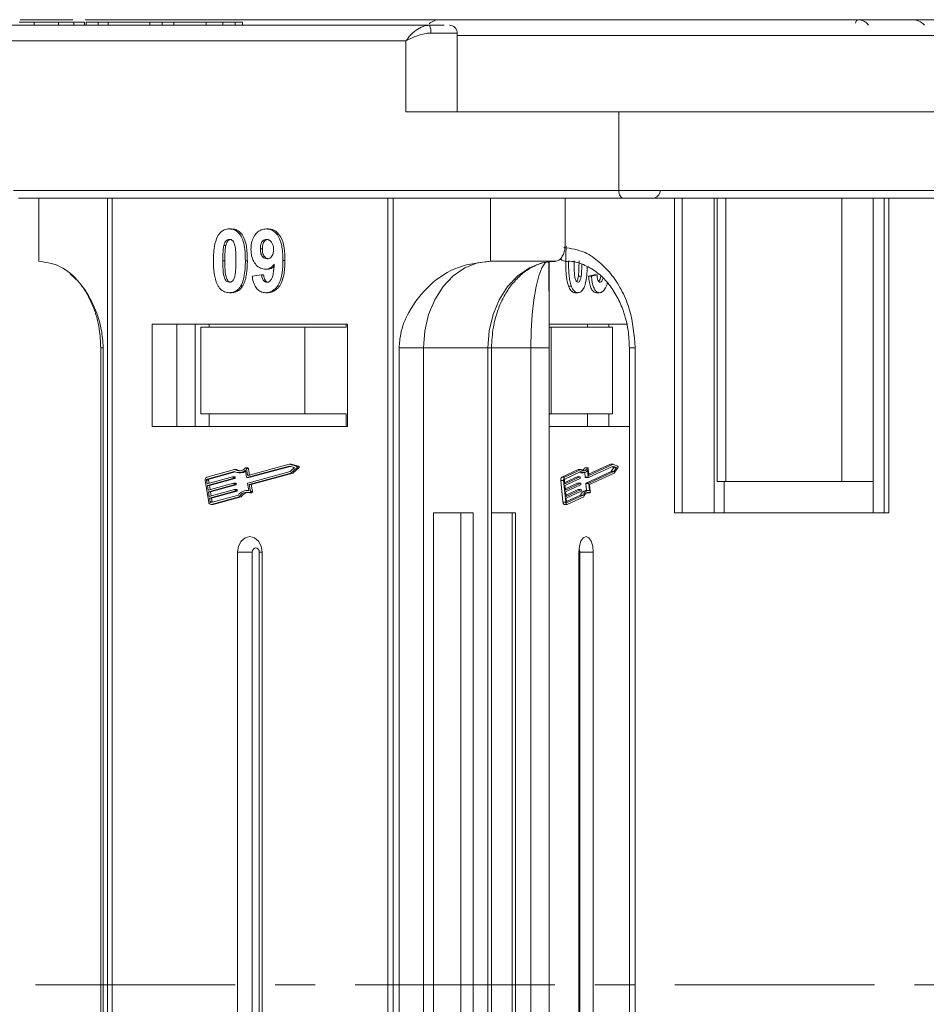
# Model space of a CAD drawing. Header units: millimetres. Extents: x 2205 to 3679, y 833 to 1866.
# Tile 7 of 86: x 2718 to 2775, y 1143 to 1206. Entities that reach past the tile are written whole.
import ezdxf

# ---------------------------------------------------------------- set-up
doc = ezdxf.new("R2010")
doc.units = ezdxf.units.MM
doc.linetypes.add('CENTERX2', pattern=[20.32, 12.7, -2.54, 2.54, -2.54])

msp = doc.modelspace()

# ---------------------------------------------------------------- linework, layer by layer
at = {"color": 7, "linetype": 'Continuous', "lineweight": 15}
for p, q in [((2717.798, 1205.533), (2721.146, 1205.533)), ((2718.675, 1205.183), (2718.675, 1205.383)), ((2720.23, 1205.183), (2720.23, 1205.383)), ((2721.205, 1205.383), (2721.205, 1205.183)), ((2721.884, 1205.183), (2721.884, 1205.383)), ((2721.932, 1205.533), (2745.196, 1205.533)), ((2721.997, 1205.383), (2721.997, 1205.183)), ((2721.997, 1205.383), (2722.743, 1205.383)), ((2722.743, 1205.383), (2722.743, 1205.183)), ((2722.743, 1205.383), (2723.39, 1205.383)), ((2723.39, 1205.383), (2723.39, 1205.183)), ((2723.39, 1205.383), (2726.026, 1205.383)), ((2726.026, 1205.383), (2726.026, 1205.183)), ((2726.026, 1205.383), (2726.822, 1205.383)), ((2726.822, 1205.383), (2726.822, 1205.183)), ((2726.822, 1205.383), (2727.568, 1205.383)), ((2727.568, 1205.183), (2727.568, 1205.383)), ((2727.568, 1205.383), (2729.609, 1205.383)), ((2729.609, 1205.383), (2729.609, 1205.183)), ((2730.666, 1205.183), (2730.666, 1205.383)), ((2730.666, 1205.383), (2731.452, 1205.383)), ((2731.452, 1205.383), (2731.452, 1205.183)), ((2731.927, 1205.183), (2731.927, 1205.383)), ((2745.197, 1205.533), (2745.248, 1205.527)), ((2774.499, 1205.533), (2774.486, 1205.533)), ((2743.812, 1205.183), (2704.474, 1205.183)), ((2745.575, 1204.683), (2743.891, 1204.683)), ((2745.575, 1199.683), (2745.575, 1204.683)), ((2703.844, 1204.183), (2742.314, 1204.183)), ((2742.314, 1204.183), (2742.314, 1199.683)), ((2776.733, 1204.533), (2745.575, 1204.533)), ((2742.314, 1199.683), (2755.839, 1199.683)), ((2776.967, 1199.683), (2755.839, 1199.683)), ((2755.839, 1199.683), (2755.839, 1194.683)), ((2755.839, 1194.683), (2717.369, 1194.683)), ((2792.395, 1194.683), (2755.839, 1194.683)), ((2717.684, 1194.183), (2756.154, 1194.183)), ((2718.982, 1194.183), (2718.982, 1190.183)), ((2723.336, 1194.183), (2723.336, 1144.183)), ((2723.633, 1144.183), (2723.633, 1194.183)), ((2741.153, 1194.183), (2741.153, 1144.183)), ((2741.506, 1144.183), (2741.506, 1194.183)), ((2747.696, 1190.183), (2747.696, 1194.183)), ((2752.426, 1191.183), (2752.426, 1194.183)), ((2759.386, 1194.183), (2759.386, 1174.183)), ((2759.875, 1194.183), (2759.875, 1174.183)), ((2761.91, 1174.183), (2761.91, 1194.183)), ((2762.083, 1194.183), (2762.083, 1176.183)), ((2762.637, 1176.183), (2762.637, 1194.183)), ((2770.009, 1194.183), (2770.009, 1176.183)), ((2771.998, 1194.183), (2771.998, 1174.183)), ((2772.699, 1174.183), (2772.699, 1194.183)), ((2773.008, 1174.183), (2773.008, 1194.183)), ((2731.093, 1192.234), (2731.219, 1192.234)), ((2733.442, 1192.234), (2733.568, 1192.234)), ((2730.741, 1191.175), (2730.868, 1191.175)), ((2733.063, 1190.969), (2733.189, 1190.969)), ((2734.622, 1190.236), (2734.495, 1190.236)), ((2730.675, 1190.21), (2730.801, 1190.21)), ((2732.234, 1190.202), (2732.108, 1190.202)), ((2733.383, 1189.67), (2733.509, 1189.67)), ((2751.795, 1190.183), (2747.696, 1190.183)), ((2751.417, 1190.129), (2751.417, 1144.183)), ((2732.545, 1189.227), (2733.142, 1189.311)), ((2733.142, 1189.311), (2733.268, 1189.311)), ((2753.274, 1189.242), (2753.452, 1189.242)), ((2754.278, 1189.311), (2753.925, 1189.227)), ((2754.103, 1189.227), (2753.925, 1189.227)), ((2754.103, 1189.227), (2754.456, 1189.311)), ((2754.456, 1189.311), (2754.278, 1189.311)), ((2731.8, 1188.589), (2731.926, 1188.589)), ((2752.825, 1188.594), (2752.647, 1188.594)), ((2731.093, 1188.183), (2731.219, 1188.183)), ((2733.397, 1188.183), (2733.523, 1188.183)), ((2753.245, 1188.183), (2753.067, 1188.183)), ((2754.607, 1188.183), (2754.429, 1188.183)), ((2738.601, 1186.183), (2726.184, 1186.183)), ((2726.184, 1186.183), (2726.184, 1179.683)), ((2727.761, 1186.183), (2727.761, 1179.683)), ((2728.921, 1186.183), (2728.921, 1179.683)), ((2729.284, 1185.983), (2729.284, 1180.483)), ((2735.88, 1185.983), (2729.284, 1185.983)), ((2729.802, 1185.983), (2729.802, 1186.183)), ((2735.88, 1180.483), (2735.88, 1185.983)), ((2735.88, 1185.983), (2738.515, 1185.983)), ((2738.515, 1186.183), (2738.515, 1185.983)), ((2738.601, 1179.683), (2738.601, 1186.183)), ((2756.349, 1186.183), (2751.417, 1186.183)), ((2751.417, 1185.983), (2751.545, 1185.983)), ((2751.545, 1185.983), (2751.545, 1180.483)), ((2755.443, 1185.983), (2751.545, 1185.983)), ((2753.847, 1186.183), (2753.847, 1185.983)), ((2755.208, 1185.983), (2755.208, 1186.183)), ((2755.443, 1180.483), (2755.443, 1185.983)), ((2722.914, 1184.683), (2722.914, 1144.183)), ((2722.914, 1184.683), (2723.074, 1184.683)), ((2723.074, 1144.183), (2723.074, 1184.683)), ((2741.877, 1184.683), (2741.877, 1144.183)), ((2743.427, 1184.683), (2741.877, 1184.683)), ((2747.527, 1184.683), (2743.427, 1184.683)), ((2743.427, 1144.183), (2743.427, 1184.683)), ((2747.527, 1184.683), (2747.527, 1144.183)), ((2747.527, 1184.683), (2747.751, 1184.683)), ((2747.751, 1144.183), (2747.751, 1184.683)), ((2750.256, 1184.683), (2747.751, 1184.683)), ((2750.256, 1184.683), (2751.415, 1184.683)), ((2750.256, 1184.683), (2750.256, 1144.183)), ((2751.415, 1144.183), (2751.415, 1184.683)), ((2756.515, 1184.683), (2756.515, 1144.183)), ((2756.515, 1184.683), (2756.885, 1184.683)), ((2756.885, 1144.183), (2756.885, 1184.683)), ((2735.88, 1180.483), (2729.284, 1180.483)), ((2729.802, 1180.483), (2729.802, 1179.683)), ((2738.515, 1180.483), (2735.88, 1180.483)), ((2738.515, 1179.683), (2738.515, 1180.483)), ((2751.545, 1180.483), (2751.417, 1180.483)), ((2755.443, 1180.483), (2751.545, 1180.483)), ((2753.847, 1179.683), (2753.847, 1180.483)), ((2755.208, 1179.683), (2755.208, 1180.483)), ((2726.184, 1179.683), (2738.601, 1179.683)), ((2751.417, 1179.683), (2756.515, 1179.683)), ((2734.896, 1177.16), (2732.21, 1176.429)), ((2734.896, 1177.28), (2732.281, 1176.568)), ((2732.336, 1176.429), (2734.962, 1177.143)), ((2735.362, 1177.162), (2734.896, 1177.28)), ((2735.022, 1177.28), (2734.896, 1177.28)), ((2735.239, 1177.073), (2734.896, 1177.16)), ((2735.488, 1177.162), (2735.022, 1177.28)), ((2735.488, 1177.162), (2735.362, 1177.162)), ((2755.493, 1177.16), (2753.905, 1176.429)), ((2755.314, 1177.28), (2753.926, 1176.64)), ((2755.492, 1177.28), (2753.947, 1176.568)), ((2755.314, 1177.28), (2755.492, 1177.28)), ((2755.407, 1177.121), (2755.518, 1177.073)), ((2755.768, 1177.162), (2755.492, 1177.28)), ((2755.695, 1177.073), (2755.493, 1177.16)), ((2731.427, 1176.936), (2729.659, 1176.454)), ((2731.418, 1176.813), (2729.678, 1176.339)), ((2729.68, 1176.04), (2731.296, 1176.48)), ((2729.804, 1176.339), (2731.465, 1176.792)), ((2731.427, 1176.481), (2731.301, 1176.481)), ((2731.323, 1176.457), (2731.333, 1176.4)), ((2731.449, 1176.457), (2731.323, 1176.457)), ((2731.553, 1176.936), (2731.427, 1176.936)), ((2731.459, 1176.4), (2731.449, 1176.457)), ((2731.701, 1176.743), (2731.827, 1176.743)), ((2732.183, 1176.451), (2732.11, 1176.895)), ((2732.267, 1177.053), (2732.141, 1177.053)), ((2732.254, 1176.591), (2732.185, 1177.006)), ((2732.185, 1177.006), (2732.312, 1177.006)), ((2732.364, 1176.591), (2732.254, 1176.591)), ((2732.267, 1176.084), (2734.953, 1176.815)), ((2732.379, 1176.595), (2732.312, 1177.006)), ((2732.352, 1175.987), (2734.99, 1176.705)), ((2732.479, 1175.987), (2735.116, 1176.705)), ((2734.953, 1176.815), (2735.239, 1177.073)), ((2734.99, 1176.705), (2735.38, 1177.056)), ((2735.116, 1176.705), (2734.99, 1176.705)), ((2735.116, 1176.705), (2735.506, 1177.056)), ((2735.38, 1177.056), (2735.506, 1177.056)), ((2753.264, 1176.936), (2752.219, 1176.454)), ((2752.397, 1176.454), (2752.219, 1176.454)), ((2753.442, 1176.936), (2752.397, 1176.454)), ((2753.187, 1176.48), (2752.402, 1176.118)), ((2753.437, 1176.813), (2752.408, 1176.339)), ((2752.41, 1176.04), (2753.365, 1176.48)), ((2753.187, 1176.48), (2753.365, 1176.48)), ((2753.368, 1176.481), (2753.19, 1176.481)), ((2753.264, 1176.936), (2753.442, 1176.936)), ((2753.381, 1176.457), (2753.386, 1176.4)), ((2753.426, 1176.743), (2753.604, 1176.743)), ((2753.67, 1177.041), (2753.848, 1177.041)), ((2753.682, 1176.758), (2753.711, 1176.451)), ((2753.864, 1177.053), (2753.686, 1177.053)), ((2753.711, 1176.451), (2753.889, 1176.451)), ((2755.348, 1176.815), (2753.761, 1176.084)), ((2753.889, 1176.451), (2753.846, 1176.895)), ((2753.931, 1176.591), (2753.89, 1177.006)), ((2753.938, 1176.084), (2755.526, 1176.815)), ((2753.941, 1176.568), (2753.947, 1176.568)), ((2753.989, 1175.987), (2755.548, 1176.705)), ((2755.518, 1177.073), (2755.348, 1176.815)), ((2755.348, 1176.815), (2755.526, 1176.815)), ((2755.518, 1177.073), (2755.695, 1177.073)), ((2755.526, 1176.815), (2755.695, 1177.073)), ((2755.548, 1176.705), (2755.778, 1177.056)), ((2729.553, 1176.246), (2729.779, 1174.867)), ((2729.642, 1176.27), (2729.68, 1176.04)), ((2729.769, 1176.27), (2729.642, 1176.27)), ((2729.678, 1176.339), (2729.804, 1176.339)), ((2731.315, 1176.365), (2729.699, 1175.925)), ((2729.699, 1175.925), (2729.746, 1175.638)), ((2729.825, 1175.925), (2729.699, 1175.925)), ((2729.746, 1175.638), (2731.362, 1176.078)), ((2731.381, 1175.963), (2729.765, 1175.523)), ((2729.801, 1176.073), (2729.769, 1176.27)), ((2729.825, 1175.925), (2731.441, 1176.365)), ((2729.867, 1175.671), (2729.825, 1175.925)), ((2729.891, 1175.523), (2731.507, 1175.963)), ((2731.441, 1176.365), (2731.315, 1176.365)), ((2731.459, 1176.4), (2731.333, 1176.4)), ((2731.493, 1176.078), (2731.367, 1176.078)), ((2731.507, 1175.963), (2731.381, 1175.963)), ((2731.389, 1176.055), (2731.399, 1175.998)), ((2731.515, 1176.055), (2731.389, 1176.055)), ((2731.525, 1175.998), (2731.399, 1175.998)), ((2731.525, 1175.998), (2731.515, 1176.055)), ((2732.206, 1176.428), (2732.332, 1176.428)), ((2732.336, 1176.429), (2732.21, 1176.429)), ((2732.322, 1175.605), (2732.249, 1176.049)), ((2732.425, 1175.543), (2732.352, 1175.987)), ((2732.479, 1175.987), (2732.352, 1175.987)), ((2732.551, 1175.543), (2732.479, 1175.987)), ((2752.157, 1176.246), (2752.291, 1174.867)), ((2752.157, 1176.246), (2752.335, 1176.246)), ((2752.335, 1176.246), (2752.468, 1174.867)), ((2752.387, 1176.27), (2752.41, 1176.04)), ((2753.376, 1176.365), (2752.421, 1175.925)), ((2752.421, 1175.925), (2752.449, 1175.638)), ((2753.226, 1176.078), (2752.441, 1175.716)), ((2752.449, 1175.638), (2753.404, 1176.078)), ((2753.415, 1175.963), (2752.46, 1175.523)), ((2753.226, 1176.078), (2753.404, 1176.078)), ((2753.407, 1176.078), (2753.229, 1176.078)), ((2753.42, 1176.055), (2753.425, 1175.998)), ((2753.724, 1176.428), (2753.902, 1176.428)), ((2753.75, 1176.049), (2753.792, 1175.615)), ((2753.75, 1176.049), (2753.928, 1176.049)), ((2753.761, 1176.084), (2753.938, 1176.084)), ((2753.971, 1175.605), (2753.928, 1176.049)), ((2754.032, 1175.543), (2753.989, 1175.987)), ((2762.083, 1176.183), (2762.637, 1176.183)), ((2762.54, 1176.183), (2762.54, 1174.183)), ((2770.009, 1176.183), (2762.637, 1176.183)), ((2770.009, 1176.183), (2771.998, 1176.183)), ((2729.765, 1175.523), (2729.812, 1175.236)), ((2729.891, 1175.523), (2729.765, 1175.523)), ((2729.812, 1175.236), (2731.428, 1175.676)), ((2731.447, 1175.561), (2729.831, 1175.121)), ((2729.933, 1175.269), (2729.891, 1175.523)), ((2729.923, 1174.846), (2731.663, 1175.319)), ((2729.941, 1174.731), (2731.71, 1175.212)), ((2729.957, 1175.121), (2731.573, 1175.561)), ((2730.068, 1174.731), (2731.836, 1175.212)), ((2731.559, 1175.676), (2731.433, 1175.676)), ((2731.573, 1175.561), (2731.447, 1175.561)), ((2731.455, 1175.653), (2731.465, 1175.596)), ((2731.455, 1175.653), (2731.581, 1175.653)), ((2731.591, 1175.596), (2731.465, 1175.596)), ((2731.591, 1175.596), (2731.581, 1175.653)), ((2731.836, 1175.212), (2731.71, 1175.212)), ((2732.32, 1175.615), (2732.211, 1175.615)), ((2732.381, 1175.472), (2732.507, 1175.472)), ((2732.551, 1175.543), (2732.425, 1175.543)), ((2752.46, 1175.523), (2752.488, 1175.236)), ((2753.265, 1175.676), (2752.48, 1175.314)), ((2752.488, 1175.236), (2753.443, 1175.676)), ((2753.454, 1175.561), (2752.499, 1175.121)), ((2753.404, 1175.319), (2752.519, 1174.912)), ((2752.553, 1174.846), (2753.582, 1175.319)), ((2752.564, 1174.731), (2753.609, 1175.212)), ((2753.265, 1175.676), (2753.443, 1175.676)), ((2753.446, 1175.676), (2753.268, 1175.676)), ((2753.404, 1175.319), (2753.582, 1175.319)), ((2753.459, 1175.653), (2753.464, 1175.596)), ((2753.905, 1175.615), (2753.728, 1175.615)), ((2753.822, 1175.474), (2753.828, 1175.472)), ((2753.999, 1175.474), (2753.822, 1175.474)), ((2753.828, 1175.472), (2754.006, 1175.472)), ((2729.831, 1175.121), (2729.869, 1174.891)), ((2729.957, 1175.121), (2729.831, 1175.121)), ((2729.869, 1174.891), (2729.995, 1174.891)), ((2729.913, 1174.727), (2730.039, 1174.727)), ((2730.068, 1174.731), (2729.941, 1174.731)), ((2729.995, 1174.891), (2729.957, 1175.121)), ((2752.468, 1174.867), (2752.291, 1174.867)), ((2752.37, 1174.727), (2752.547, 1174.727)), ((2752.499, 1175.121), (2752.521, 1174.891)), ((2752.542, 1174.846), (2752.553, 1174.846)), ((2744.058, 1174.183), (2744.058, 1144.183)), ((2746.581, 1174.183), (2744.058, 1174.183)), ((2745.805, 1144.183), (2745.805, 1174.183)), ((2746.581, 1144.183), (2746.581, 1174.183)), ((2749.277, 1174.183), (2747.751, 1174.183)), ((2749.073, 1144.183), (2749.073, 1174.183)), ((2749.277, 1144.183), (2749.277, 1174.183)), ((2759.386, 1174.183), (2773.008, 1174.183)), ((2731.617, 1171.683), (2731.617, 1144.183)), ((2731.617, 1171.683), (2732.55, 1171.683)), ((2732.55, 1171.683), (2732.55, 1144.183)), ((2732.992, 1144.183), (2732.992, 1171.683)), ((2733.169, 1171.683), (2732.992, 1171.683)), ((2733.169, 1144.183), (2733.169, 1171.683)), ((2753.302, 1171.683), (2753.302, 1144.183)), ((2754.219, 1171.683), (2753.358, 1171.683)), ((2753.358, 1144.183), (2753.358, 1171.683)), ((2754.219, 1144.183), (2754.219, 1171.683)), ((2722.914, 1144.183), (2722.914, 1103.683)), ((2723.074, 1103.683), (2723.074, 1144.183)), ((2723.336, 1144.183), (2723.336, 1094.183)), ((2723.633, 1094.183), (2723.633, 1144.183)), ((2731.617, 1144.183), (2731.617, 1116.683)), ((2732.55, 1144.183), (2732.55, 1116.683)), ((2732.992, 1116.683), (2732.992, 1144.183)), ((2733.169, 1116.683), (2733.169, 1144.183)), ((2741.153, 1144.183), (2741.153, 1094.183)), ((2741.506, 1094.183), (2741.506, 1144.183)), ((2741.877, 1144.183), (2741.877, 1103.683)), ((2743.427, 1103.683), (2743.427, 1144.183)), ((2744.058, 1144.183), (2744.058, 1114.183)), ((2745.805, 1114.183), (2745.805, 1144.183)), ((2746.581, 1114.183), (2746.581, 1144.183)), ((2747.527, 1144.183), (2747.527, 1103.683)), ((2747.751, 1103.683), (2747.751, 1144.183)), ((2749.073, 1114.183), (2749.073, 1144.183)), ((2749.277, 1114.183), (2749.277, 1144.183)), ((2750.256, 1144.183), (2750.256, 1103.683)), ((2751.415, 1103.683), (2751.415, 1144.183)), ((2751.417, 1144.183), (2751.417, 1098.238)), ((2753.302, 1144.183), (2753.302, 1116.683)), ((2753.358, 1116.683), (2753.358, 1144.183)), ((2754.219, 1116.683), (2754.219, 1144.183)), ((2756.515, 1144.183), (2756.515, 1103.683)), ((2756.885, 1103.683), (2756.885, 1144.183))]:
    msp.add_line(p, q, dxfattribs=at)
at = {"color": 1, "linetype": 'CENTERX2', "lineweight": 13}
msp.add_line((3503.62, 1144.183), (2665.537, 1144.183), dxfattribs=at)
at = {"color": 7, "linetype": 'Continuous', "lineweight": 15, "flags": 128}
for points in [[(2745.196, 1205.533), (2745.249, 1205.526), (2745.275, 1205.518)], [(2771.039, 1205.533), (2771.007, 1205.526), (2770.977, 1205.506), (2770.949, 1205.474), (2770.925, 1205.43), (2770.905, 1205.377), (2770.89, 1205.317), (2770.889, 1205.309)], [(2771.041, 1205.533), (2771.01, 1205.526), (2770.98, 1205.506), (2770.952, 1205.474), (2770.927, 1205.43), (2770.907, 1205.377), (2770.892, 1205.317), (2770.891, 1205.309)], [(2755.839, 1194.683), (2755.845, 1194.585), (2755.863, 1194.491), (2755.892, 1194.405), (2755.931, 1194.329), (2755.979, 1194.267), (2756.034, 1194.221), (2756.093, 1194.192), (2756.154, 1194.183)], [(2743.427, 1184.683), (2743.509, 1185.756), (2743.752, 1186.788), (2744.147, 1187.738), (2744.678, 1188.572), (2745.324, 1189.256), (2746.062, 1189.764), (2746.863, 1190.077), (2747.696, 1190.183)], [(2751.795, 1190.183), (2750.962, 1190.077), (2750.162, 1189.764), (2749.424, 1189.256), (2748.777, 1188.572), (2748.246, 1187.738), (2747.852, 1186.788), (2747.609, 1185.756), (2747.527, 1184.683)], [(2751.381, 1190.183), (2751.162, 1190.077), (2750.951, 1189.764), (2750.756, 1189.256), (2750.586, 1188.572), (2750.446, 1187.738), (2750.342, 1186.788), (2750.278, 1185.756), (2750.256, 1184.683)], [(2732.113, 1177.041), (2732.123, 1177.048), (2732.134, 1177.052), (2732.145, 1177.053), (2732.157, 1177.049), (2732.167, 1177.042), (2732.175, 1177.033), (2732.182, 1177.02), (2732.185, 1177.006)], [(2753.19, 1176.481), (2753.19, 1176.481), (2753.187, 1176.48)], [(2753.365, 1176.48), (2753.367, 1176.481), (2753.37, 1176.48), (2753.373, 1176.479), (2753.375, 1176.476), (2753.377, 1176.472), (2753.379, 1176.468), (2753.38, 1176.463), (2753.381, 1176.457)], [(2753.848, 1177.041), (2753.803, 1176.976), (2753.755, 1176.925), (2753.704, 1176.889), (2753.651, 1176.867), (2753.598, 1176.861), (2753.545, 1176.871), (2753.492, 1176.896), (2753.442, 1176.936)], [(2753.711, 1176.451), (2753.712, 1176.446), (2753.713, 1176.441), (2753.715, 1176.436), (2753.717, 1176.433), (2753.719, 1176.43), (2753.722, 1176.429), (2753.724, 1176.428)], [(2753.848, 1177.041), (2753.853, 1177.048), (2753.86, 1177.052), (2753.867, 1177.053), (2753.873, 1177.049), (2753.879, 1177.042), (2753.884, 1177.033), (2753.888, 1177.02), (2753.89, 1177.006)], [(2753.905, 1176.429), (2753.902, 1176.428), (2753.9, 1176.429), (2753.897, 1176.43), (2753.895, 1176.433), (2753.893, 1176.436), (2753.891, 1176.441), (2753.89, 1176.446), (2753.889, 1176.451)], [(2753.947, 1176.568), (2753.944, 1176.567), (2753.941, 1176.568), (2753.939, 1176.569), (2753.936, 1176.572), (2753.934, 1176.576), (2753.933, 1176.58), (2753.931, 1176.585), (2753.931, 1176.591)], [(2732.332, 1176.428), (2732.332, 1176.428), (2732.336, 1176.429)], [(2753.229, 1176.078), (2753.229, 1176.078), (2753.226, 1176.078)], [(2753.404, 1176.078), (2753.406, 1176.078), (2753.409, 1176.078), (2753.412, 1176.076), (2753.414, 1176.074), (2753.416, 1176.07), (2753.418, 1176.066), (2753.419, 1176.061), (2753.42, 1176.055)], [(2732.425, 1175.543), (2732.426, 1175.528), (2732.424, 1175.514), (2732.42, 1175.5), (2732.412, 1175.489), (2732.403, 1175.48), (2732.393, 1175.474), (2732.381, 1175.472), (2732.37, 1175.474)], [(2732.507, 1175.472), (2732.508, 1175.472), (2732.519, 1175.474), (2732.529, 1175.48), (2732.539, 1175.489), (2732.546, 1175.5), (2732.55, 1175.514), (2732.552, 1175.528), (2732.551, 1175.543)], [(2753.268, 1175.676), (2753.268, 1175.676), (2753.265, 1175.676)], [(2753.443, 1175.676), (2753.445, 1175.676), (2753.448, 1175.676), (2753.451, 1175.674), (2753.453, 1175.672), (2753.455, 1175.668), (2753.457, 1175.664), (2753.458, 1175.658), (2753.459, 1175.653)], [(2753.582, 1175.319), (2753.621, 1175.397), (2753.664, 1175.465), (2753.711, 1175.52), (2753.761, 1175.564), (2753.812, 1175.594), (2753.865, 1175.611), (2753.918, 1175.615), (2753.971, 1175.605)], [(2753.999, 1175.474), (2753.947, 1175.493), (2753.893, 1175.498), (2753.84, 1175.486), (2753.788, 1175.46), (2753.738, 1175.418), (2753.691, 1175.362), (2753.648, 1175.293), (2753.609, 1175.212)], [(2754.032, 1175.543), (2754.033, 1175.528), (2754.032, 1175.514), (2754.029, 1175.5), (2754.025, 1175.489), (2754.019, 1175.48), (2754.013, 1175.474), (2754.006, 1175.472), (2753.999, 1175.474)], [(2730.039, 1174.727), (2730.041, 1174.727), (2730.068, 1174.731)], [(2752.291, 1174.867), (2752.295, 1174.834), (2752.303, 1174.803), (2752.313, 1174.777), (2752.326, 1174.755), (2752.34, 1174.74), (2752.355, 1174.73), (2752.37, 1174.727)], [(2752.564, 1174.731), (2752.548, 1174.727), (2752.533, 1174.73), (2752.517, 1174.74), (2752.503, 1174.755), (2752.491, 1174.777), (2752.481, 1174.803), (2752.473, 1174.834), (2752.468, 1174.867)], [(2752.521, 1174.891), (2752.523, 1174.88), (2752.525, 1174.87), (2752.529, 1174.861), (2752.533, 1174.854), (2752.537, 1174.849), (2752.542, 1174.845), (2752.548, 1174.844), (2752.553, 1174.846)], [(2733.169, 1171.683), (2733.11, 1172.065), (2732.942, 1172.39), (2732.69, 1172.607), (2732.393, 1172.683), (2732.096, 1172.607), (2731.844, 1172.39), (2731.676, 1172.065), (2731.617, 1171.683)], [(2754.219, 1171.683), (2754.184, 1172.065), (2754.085, 1172.39), (2753.936, 1172.607), (2753.761, 1172.683), (2753.585, 1172.607), (2753.436, 1172.39), (2753.337, 1172.065), (2753.302, 1171.683)], [(2732.992, 1171.683), (2732.976, 1171.792), (2732.928, 1171.884), (2732.856, 1171.946), (2732.771, 1171.968), (2732.687, 1171.946), (2732.615, 1171.884), (2732.567, 1171.792), (2732.55, 1171.683)]]:
    msp.add_lwpolyline(points, dxfattribs=at)
at = {"color": 7, "linetype": 'Continuous', "lineweight": 15}
for centre, radius, start, end in [((2744.467, 1204.533), 1, 90, 132.80958), ((2774.5, 1204.533), 1, 40.5416, 90), ((2743.04, 1204.805), 0.859, 351.84461, 26.11022), ((2745.075, 1204.683), 0.5, 0, 90), ((2757.971, 1194.683), 0.5, 270, 0), ((2735.336, 1177.103), 0.0644, 312.93971, 65.68289), ((2735.462, 1177.103), 0.0644, 312.93971, 65.68289), ((2755.703, 1177.102), 0.088, 328.4171, 42.65237), ((2729.728, 1176.288), 0.18, 112.70639, 193.67636), ((2731.3, 1176.457), 0.0236, 1.77106, 98.23127), ((2731.703, 1177.37), 0.625, 242.87791, 310.67442), ((2731.704, 1177.422), 0.559, 240.3608, 317.05481), ((2731.425, 1176.456), 0.0246, 2.84754, 84.64316), ((2731.833, 1177.419), 0.558, 239.91275, 262.94027), ((2731.824, 1177.368), 0.624, 270.30287, 298.58567), ((2732.207, 1176.452), 0.0236, 181.77106, 278.23127), ((2732.277, 1176.591), 0.0236, 181.77106, 278.23127), ((2732.262, 1177.004), 0.0496, 3.20094, 84.28976), ((2752.375, 1176.294), 0.223, 134.13938, 192.60398), ((2752.552, 1176.294), 0.223, 134.13938, 192.60398), ((2753.428, 1176.966), 0.222, 244.55442, 269.67974), ((2753.61, 1177.011), 0.263, 228.76757, 333.96775), ((2753.33, 1177.218), 0.383, 298.89913, 332.40263), ((2753.688, 1177.033), 0.0201, 96.0082, 156.91643), ((2729.701, 1176.284), 0.06, 112.70639, 193.67636), ((2729.827, 1176.284), 0.06, 112.70639, 193.67636), ((2731.304, 1176.393), 0.03, 292.70639, 13.67636), ((2731.366, 1176.054), 0.0236, 1.77106, 98.23127), ((2731.369, 1175.991), 0.03, 292.70639, 13.67636), ((2731.43, 1176.393), 0.03, 292.70639, 13.67636), ((2731.491, 1176.054), 0.0246, 2.84754, 84.64316), ((2731.496, 1175.991), 0.03, 292.70639, 13.67636), ((2732.278, 1176.056), 0.03, 112.70639, 193.67636), ((2752.46, 1176.286), 0.0744, 134.13938, 192.60398), ((2753.35, 1176.392), 0.0372, 314.13938, 12.60398), ((2753.389, 1175.99), 0.0372, 314.13938, 12.60398), ((2753.787, 1176.057), 0.0372, 134.13938, 192.60398), ((2753.964, 1176.057), 0.0372, 134.13938, 192.60398), ((2731.432, 1175.652), 0.0236, 1.77106, 98.23127), ((2731.435, 1175.588), 0.03, 292.70639, 13.67636), ((2731.557, 1175.652), 0.0246, 2.84754, 84.64316), ((2731.562, 1175.588), 0.03, 292.70639, 13.67636), ((2732.22, 1174.938), 0.675, 81.29756, 145.56926), ((2732.214, 1174.902), 0.592, 74.76687, 148.43558), ((2732.369, 1174.865), 0.637, 98.60405, 146.93735), ((2753.815, 1175.194), 0.43, 101.7635, 163.09332), ((2753.428, 1175.587), 0.0372, 314.13938, 12.60398), ((2729.921, 1174.871), 0.142, 181.77106, 278.23127), ((2729.916, 1174.892), 0.0473, 181.77106, 278.23127), ((2730.061, 1174.901), 0.0669, 188.84592, 210.26662), ((2752.91, 1171.701), 0.448, 357.63598, 26.10231)]:
    msp.add_arc(centre, radius, start, end, dxfattribs=at)
for points, knots in [([(2718.675, 1205.383), (2718.611, 1205.383), (2718.483, 1205.383), (2718.31, 1205.383), (2718.151, 1205.383), (2718.007, 1205.383), (2717.867, 1205.383), (2717.778, 1205.383), (2717.733, 1205.383)], [0, 0, 0, 0, 0.185429, 0.37219, 0.527708, 0.683877, 0.841678, 1, 1, 1, 1]), ([(2720.23, 1205.383), (2720.108, 1205.383), (2719.863, 1205.383), (2719.371, 1205.383), (2718.962, 1205.383), (2718.706, 1205.383), (2718.675, 1205.383)], [0, 0, 0, 0, 0.250896, 0.502166, 0.940512, 1, 1, 1, 1]), ([(2721.205, 1205.383), (2721.162, 1205.383), (2721.077, 1205.383), (2720.935, 1205.383), (2720.782, 1205.383), (2720.611, 1205.383), (2720.429, 1205.383), (2720.296, 1205.383), (2720.23, 1205.383)], [0, 0, 0, 0, 0.15395, 0.308181, 0.478699, 0.649961, 0.824203, 1, 1, 1, 1]), ([(2721.873, 1205.383), (2721.857, 1205.383), (2721.817, 1205.383), (2721.505, 1205.383), (2721.259, 1205.383), (2721.205, 1205.383)], [0, 0, 0, 0, 0.341559, 0.855383, 1, 1, 1, 1]), ([(2730.731, 1205.383), (2730.66, 1205.383), (2730.548, 1205.383), (2730.36, 1205.383), (2730.193, 1205.383), (2729.914, 1205.383), (2729.742, 1205.383), (2729.609, 1205.383)], [0, 0, 0, 0, 0.189329, 0.302222, 0.415612, 0.548732, 1, 1, 1, 1]), ([(2731.917, 1205.383), (2731.921, 1205.383), (2731.947, 1205.383), (2731.814, 1205.383), (2731.595, 1205.383), (2731.452, 1205.383)], [0, 0, 0, 0, 0.044526, 0.380948, 1, 1, 1, 1]), ([(2776.617, 1205.533), (2775.304, 1205.533), (2772.638, 1205.533), (2768.649, 1205.533), (2765.005, 1205.533), (2761.77, 1205.533), (2758.944, 1205.533), (2756.283, 1205.533), (2753.004, 1205.533), (2750.216, 1205.533), (2748.014, 1205.533), (2746.543, 1205.533), (2745.377, 1205.533), (2744.606, 1205.533), (2744.513, 1205.533), (2744.467, 1205.533)], [0, 0, 0, 0, 0.077724, 0.157824, 0.240135, 0.304454, 0.368763, 0.43443, 0.500087, 0.631237, 0.695556, 0.759865, 0.842185, 0.922283, 1, 1, 1, 1]), ([(2771.041, 1205.533), (2771.122, 1205.526), (2771.269, 1205.512), (2771.484, 1205.408), (2771.631, 1205.296), (2771.693, 1205.201), (2771.705, 1205.183)], [0, 0, 0, 0, 0.3169129, 0.5762024, 0.9204282, 1, 1, 1, 1]), ([(2742.314, 1204.183), (2742.404, 1204.305), (2742.585, 1204.55), (2742.959, 1204.88), (2743.381, 1205.13), (2743.674, 1205.166), (2743.812, 1205.183)], [0, 0, 0, 0, 0.251131, 0.501805, 0.765641, 1, 1, 1, 1]), ([(2743.891, 1204.683), (2743.758, 1204.673), (2743.465, 1204.651), (2742.897, 1204.48), (2742.542, 1204.299), (2742.314, 1204.183)], [0, 0, 0, 0, 0.2270634, 0.5015869, 1, 1, 1, 1]), ([(2756.154, 1194.183), (2757.225, 1194.183), (2759.4, 1194.183), (2763.069, 1194.183), (2766.724, 1194.183), (2770.256, 1194.183), (2773.578, 1194.183), (2776.959, 1194.183), (2780.364, 1194.183), (2783.734, 1194.183), (2787.005, 1194.183), (2790.144, 1194.183), (2792.096, 1194.183), (2793.063, 1194.183)], [0, 0, 0, 0, 0.102291, 0.207754, 0.316188, 0.400947, 0.485719, 0.572281, 0.658858, 0.74542, 0.831996, 0.916755, 1, 1, 1, 1]), ([(2756.329, 1194.183), (2756.478, 1194.183), (2756.993, 1194.183), (2757.578, 1194.183), (2757.997, 1194.183), (2757.93, 1194.183), (2757.914, 1194.183)], [0, 0, 0, 0, 0.130998, 0.453819, 0.866698, 1, 1, 1, 1]), ([(2730.385, 1191.828), (2730.42, 1191.878), (2730.489, 1191.98), (2730.621, 1192.095), (2730.767, 1192.178), (2730.898, 1192.217), (2731.008, 1192.232), (2731.064, 1192.233), (2731.093, 1192.234)], [0, 0, 0, 0, 0.193776, 0.3936, 0.587864, 0.788908, 0.894169, 1, 1, 1, 1]), ([(2731.093, 1192.234), (2731.198, 1192.224), (2731.409, 1192.203), (2731.682, 1192.005), (2731.893, 1191.712), (2732.088, 1191.111), (2732.099, 1190.588), (2732.108, 1190.202)], [0, 0, 0, 0, 0.147566, 0.296688, 0.431278, 0.580404, 1, 1, 1, 1]), ([(2732.234, 1190.202), (2732.232, 1190.335), (2732.225, 1190.75), (2732.169, 1191.309), (2731.966, 1191.812), (2731.722, 1192.088), (2731.456, 1192.219), (2731.285, 1192.23), (2731.219, 1192.234)], [0, 0, 0, 0, 0.146492, 0.456833, 0.607465, 0.758652, 0.906291, 1, 1, 1, 1]), ([(2732.466, 1190.93), (2732.472, 1191.064), (2732.484, 1191.334), (2732.613, 1191.714), (2732.831, 1192.01), (2733.118, 1192.204), (2733.331, 1192.224), (2733.442, 1192.234)], [0, 0, 0, 0, 0.197927, 0.397728, 0.597413, 0.790584, 1, 1, 1, 1]), ([(2733.442, 1192.234), (2733.547, 1192.223), (2733.758, 1192.202), (2734.037, 1192), (2734.264, 1191.695), (2734.45, 1191.16), (2734.492, 1190.651), (2734.495, 1190.296), (2734.495, 1190.236)], [0, 0, 0, 0, 0.148288, 0.297745, 0.443713, 0.607791, 0.934708, 1, 1, 1, 1]), ([(2734.622, 1190.236), (2734.619, 1190.37), (2734.613, 1190.771), (2734.541, 1191.325), (2734.318, 1191.819), (2734.051, 1192.104), (2733.783, 1192.224), (2733.62, 1192.232), (2733.568, 1192.234)], [0, 0, 0, 0, 0.14727, 0.444077, 0.606206, 0.76876, 0.926459, 1, 1, 1, 1]), ([(2730.078, 1190.21), (2730.08, 1190.344), (2730.084, 1190.647), (2730.14, 1191.176), (2730.249, 1191.598), (2730.372, 1191.805), (2730.385, 1191.828)], [0, 0, 0, 0, 0.236731, 0.537555, 0.949668, 1, 1, 1, 1]), ([(2730.741, 1191.175), (2730.76, 1191.244), (2730.789, 1191.356), (2730.873, 1191.482), (2730.969, 1191.548), (2731.046, 1191.565), (2731.088, 1191.567), (2731.093, 1191.567)], [0, 0, 0, 0, 0.334804, 0.542561, 0.750382, 0.970721, 1, 1, 1, 1]), ([(2730.868, 1191.175), (2730.886, 1191.244), (2730.915, 1191.356), (2730.999, 1191.482), (2731.095, 1191.548), (2731.172, 1191.565), (2731.214, 1191.567), (2731.219, 1191.567)], [0, 0, 0, 0, 0.334804, 0.542561, 0.750382, 0.970721, 1, 1, 1, 1]), ([(2731.093, 1191.567), (2731.137, 1191.562), (2731.216, 1191.552), (2731.318, 1191.475), (2731.406, 1191.328), (2731.481, 1191.053), (2731.507, 1190.661), (2731.509, 1190.361), (2731.511, 1190.21)], [0, 0, 0, 0, 0.1046136, 0.1888141, 0.2735119, 0.444127, 0.7194809, 1, 1, 1, 1]), ([(2733.063, 1190.969), (2733.066, 1191.055), (2733.071, 1191.194), (2733.129, 1191.373), (2733.213, 1191.48), (2733.325, 1191.554), (2733.407, 1191.563), (2733.454, 1191.567)], [0, 0, 0, 0, 0.29132, 0.465539, 0.641632, 0.798664, 1, 1, 1, 1]), ([(2733.189, 1190.969), (2733.192, 1191.055), (2733.197, 1191.194), (2733.255, 1191.373), (2733.34, 1191.48), (2733.451, 1191.554), (2733.533, 1191.563), (2733.58, 1191.567)], [0, 0, 0, 0, 0.29132, 0.465539, 0.641632, 0.798664, 1, 1, 1, 1]), ([(2733.454, 1191.567), (2733.506, 1191.56), (2733.613, 1191.546), (2733.748, 1191.429), (2733.847, 1191.271), (2733.892, 1191.088), (2733.896, 1190.968), (2733.898, 1190.912)], [0, 0, 0, 0, 0.2079545, 0.4204057, 0.6273197, 0.8277075, 1, 1, 1, 1]), ([(2730.675, 1190.21), (2730.675, 1190.277), (2730.676, 1190.41), (2730.68, 1190.591), (2730.688, 1190.752), (2730.699, 1190.893), (2730.714, 1191.035), (2730.732, 1191.128), (2730.741, 1191.175)], [0, 0, 0, 0, 0.205942, 0.411959, 0.558149, 0.704502, 0.851801, 1, 1, 1, 1]), ([(2730.801, 1190.21), (2730.801, 1190.277), (2730.802, 1190.41), (2730.807, 1190.591), (2730.814, 1190.752), (2730.825, 1190.893), (2730.84, 1191.035), (2730.858, 1191.128), (2730.868, 1191.175)], [0, 0, 0, 0, 0.2059417, 0.4119594, 0.558149, 0.7045024, 0.8518015, 1, 1, 1, 1]), ([(2733.383, 1189.67), (2733.278, 1189.682), (2733.066, 1189.707), (2732.794, 1189.923), (2732.587, 1190.229), (2732.479, 1190.583), (2732.47, 1190.825), (2732.466, 1190.93)], [0, 0, 0, 0, 0.2101886, 0.4217733, 0.6236035, 0.8370344, 1, 1, 1, 1]), ([(2733.484, 1190.337), (2733.431, 1190.342), (2733.334, 1190.353), (2733.207, 1190.447), (2733.12, 1190.578), (2733.07, 1190.759), (2733.065, 1190.891), (2733.063, 1190.969)], [0, 0, 0, 0, 0.2139369, 0.3980753, 0.5830907, 0.7516657, 1, 1, 1, 1]), ([(2733.61, 1190.337), (2733.557, 1190.342), (2733.46, 1190.353), (2733.333, 1190.447), (2733.246, 1190.578), (2733.196, 1190.759), (2733.191, 1190.891), (2733.189, 1190.969)], [0, 0, 0, 0, 0.213937, 0.398075, 0.583091, 0.751666, 1, 1, 1, 1]), ([(2733.898, 1190.912), (2733.895, 1190.832), (2733.889, 1190.699), (2733.822, 1190.531), (2733.728, 1190.421), (2733.612, 1190.347), (2733.527, 1190.34), (2733.484, 1190.337)], [0, 0, 0, 0, 0.267394, 0.447214, 0.627122, 0.813065, 1, 1, 1, 1]), ([(2752.426, 1191.183), (2752.419, 1191.07), (2752.405, 1190.845), (2752.296, 1190.546), (2752.136, 1190.32), (2751.959, 1190.2), (2751.842, 1190.188), (2751.795, 1190.183)], [0, 0, 0, 0, 0.2146939, 0.4293877, 0.6440816, 0.8587754, 1, 1, 1, 1]), ([(2756.885, 1184.683), (2756.817, 1185.5), (2756.714, 1186.758), (2756.084, 1188.271), (2755.434, 1189.314), (2754.624, 1190.148), (2753.61, 1190.87), (2752.811, 1190.989), (2752.353, 1191.057)], [0, 0, 0, 0, 0.256427, 0.394466, 0.535435, 0.676403, 0.814442, 1, 1, 1, 1]), ([(2752.51, 1191.144), (2752.509, 1191.135), (2752.49, 1191.003), (2752.48, 1190.776), (2752.468, 1190.473), (2752.467, 1190.298), (2752.467, 1190.21)], [0, 0, 0, 0, 0.030672, 0.440828, 0.720024, 1, 1, 1, 1]), ([(2734.495, 1190.236), (2734.493, 1190.103), (2734.486, 1189.702), (2734.416, 1189.146), (2734.2, 1188.637), (2733.931, 1188.335), (2733.644, 1188.197), (2733.463, 1188.187), (2733.397, 1188.183)], [0, 0, 0, 0, 0.142337, 0.429127, 0.589943, 0.751205, 0.909895, 1, 1, 1, 1]), ([(2733.523, 1188.183), (2733.628, 1188.193), (2733.838, 1188.212), (2734.124, 1188.4), (2734.36, 1188.699), (2734.559, 1189.218), (2734.615, 1189.756), (2734.62, 1190.139), (2734.622, 1190.236)], [0, 0, 0, 0, 0.14324, 0.28761, 0.430449, 0.591135, 0.89544, 1, 1, 1, 1]), ([(2752.133, 1190.34), (2752.134, 1190.338), (2752.188, 1190.262), (2752.309, 1190.203), (2752.425, 1190.189), (2752.471, 1190.183)], [0, 0, 0, 0, 0.013477, 0.608558, 1, 1, 1, 1]), ([(2723.074, 1184.683), (2723.047, 1185.073), (2722.975, 1186.072), (2722.447, 1187.526), (2721.569, 1188.939), (2720.374, 1189.976), (2719.444, 1190.114), (2718.982, 1190.183)], [0, 0, 0, 0, 0.125713, 0.321276, 0.524466, 0.763484, 1, 1, 1, 1]), ([(2730.383, 1188.594), (2730.352, 1188.648), (2730.29, 1188.758), (2730.207, 1188.995), (2730.136, 1189.302), (2730.098, 1189.639), (2730.081, 1189.943), (2730.079, 1190.121), (2730.078, 1190.21)], [0, 0, 0, 0, 0.118441, 0.239346, 0.459593, 0.684925, 0.84224, 1, 1, 1, 1]), ([(2731.093, 1188.849), (2731.04, 1188.858), (2730.954, 1188.871), (2730.855, 1188.959), (2730.774, 1189.112), (2730.702, 1189.386), (2730.68, 1189.776), (2730.676, 1190.065), (2730.675, 1190.21)], [0, 0, 0, 0, 0.1253702, 0.2022903, 0.2791788, 0.4647576, 0.7305818, 1, 1, 1, 1]), ([(2731.219, 1188.849), (2731.166, 1188.858), (2731.08, 1188.871), (2730.981, 1188.959), (2730.9, 1189.112), (2730.828, 1189.386), (2730.806, 1189.776), (2730.803, 1190.065), (2730.801, 1190.21)], [0, 0, 0, 0, 0.1253702, 0.2022903, 0.2791788, 0.4647576, 0.7305818, 1, 1, 1, 1]), ([(2731.511, 1190.21), (2731.51, 1190.143), (2731.509, 1190.01), (2731.505, 1189.829), (2731.497, 1189.667), (2731.486, 1189.525), (2731.472, 1189.382), (2731.453, 1189.289), (2731.444, 1189.242)], [0, 0, 0, 0, 0.20527, 0.410616, 0.55715, 0.703844, 0.851471, 1, 1, 1, 1]), ([(2732.108, 1190.202), (2732.106, 1190.068), (2732.102, 1189.765), (2732.047, 1189.247), (2731.939, 1188.827), (2731.818, 1188.619), (2731.8, 1188.589)], [0, 0, 0, 0, 0.237281, 0.538591, 0.932677, 1, 1, 1, 1]), ([(2731.926, 1188.589), (2731.957, 1188.643), (2732.018, 1188.753), (2732.102, 1188.982), (2732.17, 1189.275), (2732.211, 1189.604), (2732.231, 1189.914), (2732.233, 1190.106), (2732.234, 1190.202)], [0, 0, 0, 0, 0.1185955, 0.239509, 0.4474582, 0.6599349, 0.8296845, 1, 1, 1, 1]), ([(2733.944, 1190.005), (2733.908, 1189.956), (2733.835, 1189.857), (2733.721, 1189.768), (2733.623, 1189.717), (2733.546, 1189.689), (2733.465, 1189.674), (2733.411, 1189.671), (2733.383, 1189.67)], [0, 0, 0, 0, 0.243491, 0.496266, 0.61821, 0.741704, 0.870158, 1, 1, 1, 1]), ([(2733.474, 1188.849), (2733.516, 1188.855), (2733.6, 1188.866), (2733.717, 1188.965), (2733.827, 1189.135), (2733.912, 1189.496), (2733.931, 1189.798), (2733.944, 1190.005)], [0, 0, 0, 0, 0.112015, 0.224355, 0.367768, 0.565827, 1, 1, 1, 1]), ([(2733.509, 1189.67), (2733.561, 1189.673), (2733.667, 1189.68), (2733.793, 1189.737), (2733.879, 1189.793), (2733.913, 1189.825), (2733.927, 1189.837)], [0, 0, 0, 0, 0.350042, 0.714081, 0.889215, 1, 1, 1, 1]), ([(2747.696, 1190.183), (2747.003, 1190.106), (2745.618, 1189.954), (2743.776, 1188.764), (2742.562, 1187.213), (2741.96, 1185.769), (2741.9, 1184.977), (2741.877, 1184.683)], [0, 0, 0, 0, 0.249096, 0.498243, 0.745205, 0.90541, 1, 1, 1, 1]), ([(2747.751, 1184.683), (2747.772, 1185.121), (2747.803, 1185.739), (2748, 1186.611), (2748.232, 1187.322), (2748.605, 1188.09), (2749.086, 1188.789), (2749.672, 1189.389), (2750.35, 1189.845), (2751.068, 1190.137), (2751.559, 1190.156), (2751.794, 1190.165)], [0, 0, 0, 0, 0.148038, 0.208687, 0.308372, 0.410909, 0.520223, 0.634378, 0.754186, 0.882345, 1, 1, 1, 1]), ([(2751.415, 1184.683), (2751.414, 1185.073), (2751.414, 1186.072), (2751.409, 1187.526), (2751.402, 1188.939), (2751.392, 1189.976), (2751.385, 1190.114), (2751.381, 1190.183)], [0, 0, 0, 0, 0.125713, 0.321276, 0.524466, 0.763484, 1, 1, 1, 1]), ([(2752.467, 1190.21), (2752.468, 1190.076), (2752.47, 1189.779), (2752.501, 1189.285), (2752.558, 1188.862), (2752.63, 1188.646), (2752.647, 1188.594)], [0, 0, 0, 0, 0.236804, 0.527926, 0.885584, 1, 1, 1, 1]), ([(2752.505, 1190.168), (2752.542, 1190.173), (2752.905, 1190.213), (2753.546, 1190.016), (2754.378, 1189.572), (2755.069, 1188.93), (2755.634, 1188.149), (2756.029, 1187.336), (2756.287, 1186.542), (2756.472, 1185.686), (2756.499, 1185.054), (2756.515, 1184.683)], [0, 0, 0, 0, 0.018663, 0.183534, 0.322464, 0.454006, 0.578128, 0.697995, 0.785053, 0.873617, 1, 1, 1, 1]), ([(2752.825, 1188.594), (2752.807, 1188.648), (2752.77, 1188.758), (2752.721, 1188.995), (2752.679, 1189.302), (2752.657, 1189.639), (2752.646, 1189.943), (2752.645, 1190.121), (2752.645, 1190.21)], [0, 0, 0, 0, 0.1184406, 0.2393457, 0.4595932, 0.6849248, 0.8422399, 1, 1, 1, 1]), ([(2753.245, 1188.849), (2753.213, 1188.858), (2753.163, 1188.871), (2753.104, 1188.959), (2753.056, 1189.112), (2753.014, 1189.386), (2753, 1189.776), (2752.998, 1190.065), (2752.998, 1190.21)], [0, 0, 0, 0, 0.12537, 0.20229, 0.279179, 0.464758, 0.730582, 1, 1, 1, 1]), ([(2753.314, 1190.21), (2753.314, 1190.143), (2753.313, 1190.01), (2753.31, 1189.829), (2753.306, 1189.667), (2753.299, 1189.525), (2753.291, 1189.382), (2753.28, 1189.289), (2753.274, 1189.242)], [0, 0, 0, 0, 0.20527, 0.410616, 0.55715, 0.703844, 0.851471, 1, 1, 1, 1]), ([(2753.49, 1189.986), (2753.489, 1189.927), (2753.488, 1189.821), (2753.483, 1189.667), (2753.477, 1189.525), (2753.469, 1189.382), (2753.458, 1189.289), (2753.452, 1189.242)], [0, 0, 0, 0, 0.234614, 0.4249053, 0.6154058, 0.8071172, 1, 1, 1, 1]), ([(2753.838, 1189.825), (2753.838, 1189.817), (2753.836, 1189.64), (2753.807, 1189.247), (2753.745, 1188.826), (2753.673, 1188.619), (2753.663, 1188.589)], [0, 0, 0, 0, 0.017539, 0.405657, 0.913282, 1, 1, 1, 1]), ([(2720.97, 1189.383), (2721.129, 1189.249), (2721.5, 1188.935), (2722.001, 1188.228), (2722.407, 1187.416), (2722.672, 1186.614), (2722.867, 1185.734), (2722.897, 1185.08), (2722.914, 1184.683)], [0, 0, 0, 0, 0.141854, 0.332436, 0.52172, 0.659442, 0.792921, 1, 1, 1, 1]), ([(2731.444, 1189.242), (2731.426, 1189.173), (2731.396, 1189.061), (2731.313, 1188.936), (2731.219, 1188.87), (2731.142, 1188.852), (2731.099, 1188.85), (2731.093, 1188.849)], [0, 0, 0, 0, 0.333678, 0.540413, 0.747264, 0.961209, 1, 1, 1, 1]), ([(2733.397, 1188.183), (2733.292, 1188.194), (2733.101, 1188.214), (2732.858, 1188.396), (2732.669, 1188.676), (2732.581, 1188.973), (2732.553, 1189.173), (2732.545, 1189.227)], [0, 0, 0, 0, 0.242788, 0.438865, 0.634801, 0.900936, 1, 1, 1, 1]), ([(2733.142, 1189.311), (2733.153, 1189.231), (2733.169, 1189.108), (2733.239, 1188.964), (2733.32, 1188.886), (2733.403, 1188.853), (2733.454, 1188.851), (2733.474, 1188.849)], [0, 0, 0, 0, 0.344714, 0.529059, 0.714209, 0.892196, 1, 1, 1, 1]), ([(2733.6, 1188.849), (2733.559, 1188.854), (2733.485, 1188.861), (2733.392, 1188.932), (2733.318, 1189.046), (2733.282, 1189.181), (2733.272, 1189.277), (2733.268, 1189.311)], [0, 0, 0, 0, 0.22512, 0.403573, 0.582229, 0.853106, 1, 1, 1, 1]), ([(2753.274, 1189.242), (2753.264, 1189.174), (2753.246, 1189.063), (2753.201, 1188.942), (2753.168, 1188.908), (2753.154, 1188.893)], [0, 0, 0, 0, 0.478772, 0.775402, 1, 1, 1, 1]), ([(2753.452, 1189.242), (2753.441, 1189.173), (2753.424, 1189.061), (2753.375, 1188.936), (2753.319, 1188.87), (2753.273, 1188.852), (2753.248, 1188.85), (2753.245, 1188.849)], [0, 0, 0, 0, 0.333678, 0.540413, 0.747264, 0.961209, 1, 1, 1, 1]), ([(2753.925, 1189.227), (2753.938, 1189.095), (2753.963, 1188.83), (2754.061, 1188.486), (2754.2, 1188.267), (2754.329, 1188.19), (2754.404, 1188.185), (2754.429, 1188.183)], [0, 0, 0, 0, 0.241108, 0.485042, 0.708171, 0.901152, 1, 1, 1, 1]), ([(2754.607, 1188.183), (2754.544, 1188.194), (2754.432, 1188.214), (2754.288, 1188.396), (2754.176, 1188.676), (2754.124, 1188.973), (2754.107, 1189.173), (2754.103, 1189.227)], [0, 0, 0, 0, 0.242788, 0.438865, 0.634801, 0.900936, 1, 1, 1, 1]), ([(2754.456, 1189.311), (2754.462, 1189.231), (2754.471, 1189.108), (2754.513, 1188.964), (2754.561, 1188.886), (2754.61, 1188.853), (2754.64, 1188.851), (2754.652, 1188.849)], [0, 0, 0, 0, 0.344714, 0.529059, 0.714209, 0.892196, 1, 1, 1, 1]), ([(2754.693, 1189.232), (2754.68, 1189.17), (2754.653, 1189.044), (2754.602, 1188.928), (2754.566, 1188.9), (2754.561, 1188.896)], [0, 0, 0, 0, 0.448287, 0.919962, 1, 1, 1, 1]), ([(2754.652, 1188.849), (2754.676, 1188.855), (2754.726, 1188.866), (2754.793, 1188.957), (2754.823, 1189.049), (2754.839, 1189.097)], [0, 0, 0, 0, 0.322978, 0.64689, 1, 1, 1, 1]), ([(2731.093, 1188.183), (2731.041, 1188.185), (2730.936, 1188.19), (2730.783, 1188.233), (2730.635, 1188.311), (2730.523, 1188.41), (2730.44, 1188.508), (2730.402, 1188.565), (2730.383, 1188.594)], [0, 0, 0, 0, 0.192635, 0.388697, 0.582015, 0.783044, 0.890959, 1, 1, 1, 1]), ([(2731.8, 1188.589), (2731.766, 1188.539), (2731.696, 1188.437), (2731.565, 1188.321), (2731.418, 1188.238), (2731.287, 1188.2), (2731.177, 1188.185), (2731.121, 1188.184), (2731.093, 1188.183)], [0, 0, 0, 0, 0.193769, 0.393564, 0.587886, 0.789131, 0.894283, 1, 1, 1, 1]), ([(2731.219, 1188.183), (2731.271, 1188.185), (2731.375, 1188.19), (2731.529, 1188.233), (2731.677, 1188.311), (2731.789, 1188.408), (2731.871, 1188.505), (2731.908, 1188.561), (2731.926, 1188.589)], [0, 0, 0, 0, 0.193594, 0.390501, 0.584817, 0.78683, 0.892868, 1, 1, 1, 1]), ([(2752.647, 1188.594), (2752.668, 1188.544), (2752.709, 1188.442), (2752.786, 1188.325), (2752.872, 1188.241), (2752.95, 1188.201), (2753.015, 1188.185), (2753.05, 1188.184), (2753.067, 1188.183)], [0, 0, 0, 0, 0.192802, 0.391164, 0.584557, 0.784851, 0.892113, 1, 1, 1, 1]), ([(2753.245, 1188.183), (2753.214, 1188.185), (2753.152, 1188.19), (2753.061, 1188.233), (2752.974, 1188.311), (2752.908, 1188.41), (2752.858, 1188.508), (2752.836, 1188.565), (2752.825, 1188.594)], [0, 0, 0, 0, 0.192635, 0.388697, 0.582015, 0.783044, 0.890959, 1, 1, 1, 1]), ([(2753.663, 1188.589), (2753.642, 1188.539), (2753.601, 1188.437), (2753.524, 1188.321), (2753.437, 1188.238), (2753.359, 1188.2), (2753.295, 1188.185), (2753.261, 1188.184), (2753.245, 1188.183)], [0, 0, 0, 0, 0.193769, 0.393564, 0.587886, 0.789131, 0.894283, 1, 1, 1, 1]), ([(2755.114, 1188.819), (2755.101, 1188.763), (2755.056, 1188.571), (2754.92, 1188.338), (2754.753, 1188.197), (2754.645, 1188.186), (2754.607, 1188.183)], [0, 0, 0, 0, 0.141197, 0.478937, 0.811288, 1, 1, 1, 1])]:
    msp.add_open_spline(points, degree=3, knots=knots, dxfattribs=at)
msp.add_open_spline([(2743.812, 1205.183), (2743.991, 1205.183), (2744.35, 1205.183), (2744.609, 1205.183), (2744.739, 1205.183)], degree=3, dxfattribs=at)

doc.saveas('drawing.dxf')
